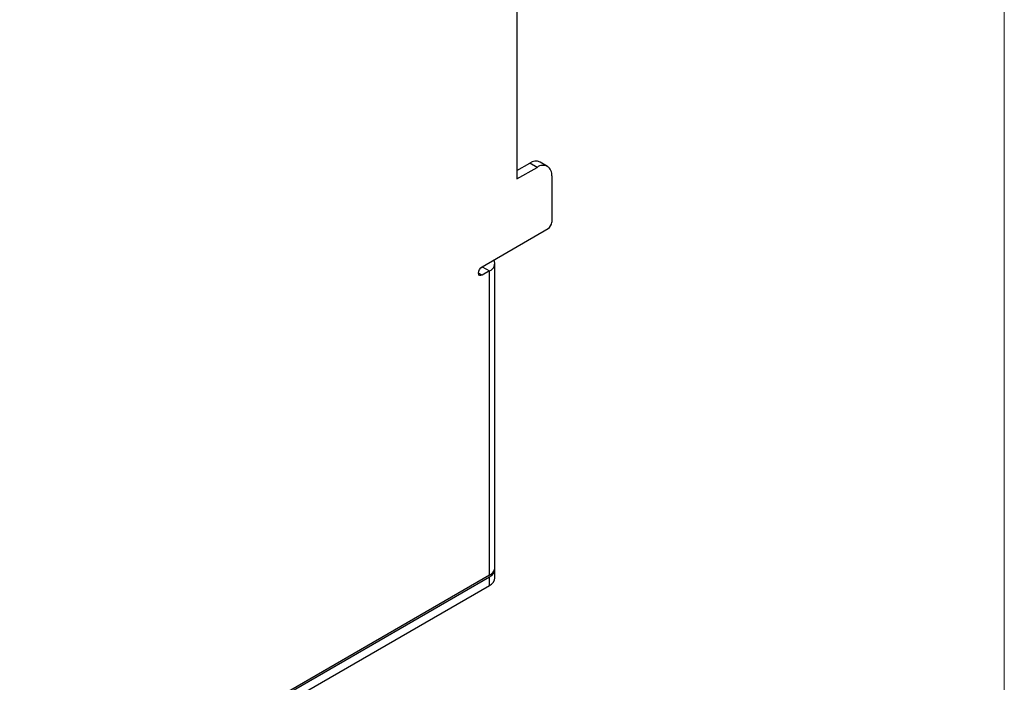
# Model space of a CAD drawing. Header units: millimetres. Extents: x 0 to 420, y 0 to 297.
# Tile 95 of 100: x 365 to 413, y 203 to 235. Entities that reach past the tile are written whole.
import ezdxf

# ---------------------------------------------------------------- set-up
doc = ezdxf.new("R2010")
doc.units = ezdxf.units.MM

msp = doc.modelspace()

# ---------------------------------------------------------------- linework, layer by layer
at = {"color": 7, "linetype": 'Continuous', "lineweight": 18}
msp.add_line((413, 290), (413, 7), dxfattribs=at)
at = {"color": 7, "linetype": 'Continuous', "lineweight": 25}
for p, q in [((389.462, 241.987), (389.462, 227.493)), ((390.934, 228.104), (390.58, 228.308)), ((389.462, 227.901), (390.08, 228.258)), ((389.462, 227.493), (390.434, 228.054)), ((390.434, 228.054), (390.08, 228.258)), ((391.141, 227.646), (391.141, 225.401)), ((387.782, 223.257), (390.964, 225.094)), ((387.782, 223.257), (387.778, 223.255)), ((387.782, 223.257), (387.788, 223.261)), ((387.782, 223.257), (388.136, 223.053)), ((388.136, 223.053), (387.782, 222.849)), ((388.136, 208.351), (388.136, 223.053)), ((388.4, 208.719), (388.4, 223.421)), ((388.136, 208.351), (356.811, 190.268)), ((388.397, 208.23), (388.397, 208.638)), ((356.526, 190.024), (388.134, 208.271)), ((356.526, 189.616), (388.134, 207.863)), ((388.134, 207.863), (388.134, 208.271))]:
    msp.add_line(p, q, dxfattribs=at)
at = {"color": 8, "linetype": 'Continuous', "lineweight": 25}
for p, q in [((387.782, 223.257), (387.782, 223.257)), ((387.782, 222.849), (387.606, 222.951))]:
    msp.add_line(p, q, dxfattribs=at)
at = {"color": 7, "linetype": 'Continuous', "lineweight": 25, "flags": 128}
msp.add_lwpolyline([(387.782, 222.849), (387.715, 222.826), (387.657, 222.837), (387.619, 222.881), (387.606, 222.951), (387.619, 223.037), (387.657, 223.125), (387.715, 223.203), (387.782, 223.257)], dxfattribs=at)
at = {"color": 7, "linetype": 'Continuous', "lineweight": 25}
for centre, radius, start, end in [((390.373, 227.85), 0.503, 65.6929, 125.6175), ((390.71, 227.716), 0.437, 350.7864, 129.2029), ((390.757, 225.418), 0.384, 302.6047, 357.3948), ((388, 223.419), 0.39, 290.3613, 25.4433), ((387.974, 208.661), 0.421, 292.2293, 1.2608), ((387.949, 208.764), 0.453, 294.3746, 354.3049), ((387.947, 208.275), 0.453, 294.3746, 354.3049)]:
    msp.add_arc(centre, radius, start, end, dxfattribs=at)

doc.saveas('drawing.dxf')
